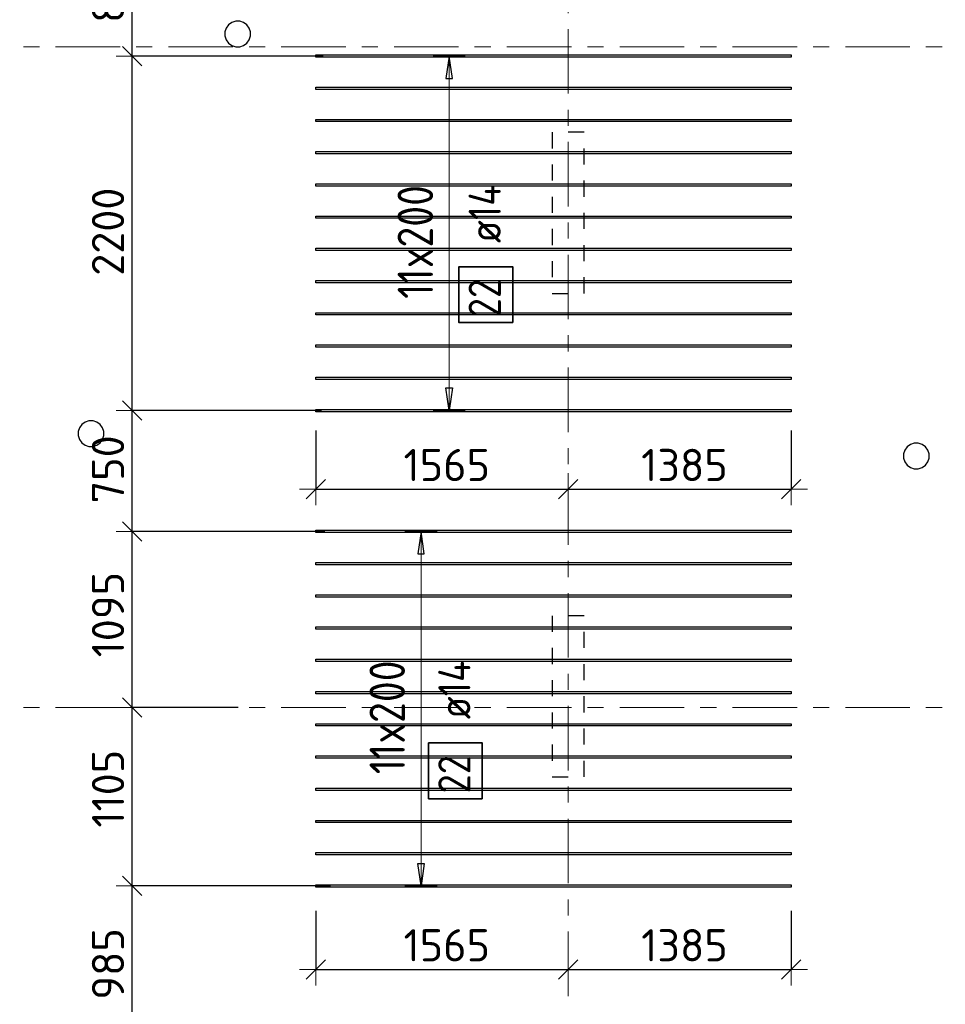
# Model space of a CAD drawing. Header units: metres. Extents: x -38 to 98, y -15 to 21.
# Tile 16 of 147: x 16.05 to 21.79, y 1.46 to 7.57. Entities that reach past the tile are written whole.
import ezdxf

# ---------------------------------------------------------------- set-up
doc = ezdxf.new("R2010")
doc.units = ezdxf.units.M
doc.header["$PDMODE"] = 65
for name, pattern in [('______11', [0.5, 0.4, -0.05, 0, -0.05]), ('______2', [0.0405, 0.03, -0.0105]), ('______5', [1.1, 0.8, -0.1, 0.1, -0.1])]:
    doc.linetypes.add(name, pattern=pattern)
for name, color, linetype, lineweight in [('XR$1$Осевая линия (1)', 7, '______5', 13), ('XR$4$Перекрытие (1)', 7, 'Continuous', 35), ('XR$4$Размерная линия (1)', 7, 'Continuous', 13)]:
    doc.layers.add(name, color=color, linetype=linetype, lineweight=lineweight)
doc.layers.add('XR$4$Арм.стержн.Доп. Арм верхн.зоны Х', color=7, linetype='Continuous', lineweight=35, true_color=0x8c8cff)
doc.layers.add('XR$6$Стена_ бетон несущ.', color=7, linetype='Continuous', lineweight=70, true_color=0xb4b496)
doc.styles.add('ISOCPEUR', font='txt')
doc.dimstyles.new('DIMSTYLE_3', dxfattribs={"dimtxt": 0.2, "dimasz": 0.2, "dimexe": 0, "dimexo": 0, "dimgap": 0.1, "dimtad": 2, "dimdec": 0, "dimlfac": 1000, "dimrnd": 5, "dimzin": 12, "dimdsep": 46, "dimtxsty": 'ISOCPEUR', "dimblk1": 'ALL_ML_STRICH', "dimblk2": 'ALL_ML_STRICH', "dimsah": 1, "dimcen": 0, "dimclrd": 7, "dimclre": 256, "dimclrt": 7, "dimadec": 0, "dimazin": 0, "dimtfac": 1, "dimtdec": 0, "dimtix": 1, "dimtmove": 2, "dimatfit": 3, "dimfxl": 0, "dimtzin": 0, "dimlwd": 0, "dimlwe": -3, "dimarcsym": 0})

# ---------------------------------------------------------------- blocks, each defined once
blk = doc.blocks.new('ALL_ML_STRICH')
at = {"color": 0, "linetype": 'ByBlock', "lineweight": -2}
for p, q in [((0, -0.5), (0, 0.5)), ((-1, 0), (0.5, 0)), ((-0.3, -0.3), (0.3, 0.3))]:
    blk.add_line(p, q, dxfattribs=at)
blk = doc.blocks.new('*D516')
at = {"layer": 'DEFPOINTS', "color": 7, "linetype": 'Continuous', "lineweight": 13, "transparency": 33554687}
for p in [(17.8841, 2.1389), (19.45, 1.9411), (17.8841, 1.6751)]:
    blk.add_point(p, dxfattribs=at)
at = {"layer": 'XR$4$Размерная линия (1)', "color": 9, "linetype": 'Continuous', "lineweight": -2, "true_color": 0xc7c7c7, "transparency": 33554687}
for p, q in [((17.8841, 2.0389), (17.8841, 1.6751)), ((19.45, 1.6751), (19.45, 1.6751))]:
    blk.add_line(p, q, dxfattribs=at)
at = {"layer": 'XR$4$Размерная линия (1)', "color": 7, "linetype": 'Continuous', "lineweight": -2, "transparency": 33554687}
blk.add_line((17.8841, 1.6751), (19.45, 1.6751), dxfattribs=at)
at = {"layer": 'XR$4$Размерная линия (1)', "color": 7, "linetype": 'Continuous', "lineweight": 13, "transparency": 33554687, "xscale": 0.2, "yscale": 0.2, "zscale": 0.2, "rotation": 180}
blk.add_blockref('ALL_ML_STRICH', (17.8841, 1.6751), dxfattribs=at)
at = {"layer": 'XR$4$Размерная линия (1)', "color": 7, "linetype": 'Continuous', "lineweight": 13, "transparency": 33554687, "xscale": 0.2, "yscale": 0.2, "zscale": 0.2}
blk.add_blockref('ALL_ML_STRICH', (19.45, 1.6751), dxfattribs=at)
at = {"layer": 'XR$4$Размерная линия (1)', "color": 7, "linetype": 'Continuous', "lineweight": 13, "transparency": 33554687, "insert": (18.697, 1.8251), "char_height": 0.2, "width": 0.8, "attachment_point": 5, "style": 'ISOCPEUR'}
blk.add_mtext('\\A1;{1565}', dxfattribs=at)
blk = doc.blocks.new('*D517')
at = {"layer": 'DEFPOINTS', "color": 7, "linetype": 'Continuous', "lineweight": 13, "transparency": 33554687}
for p in [(20.8341, 2.1389), (19.45, 1.9411), (19.45, 1.6751)]:
    blk.add_point(p, dxfattribs=at)
at = {"layer": 'XR$4$Размерная линия (1)', "color": 9, "linetype": 'Continuous', "lineweight": -2, "true_color": 0xc7c7c7, "transparency": 33554687}
for p, q in [((20.8341, 2.0389), (20.8341, 1.6751)), ((19.45, 1.6751), (19.45, 1.6751))]:
    blk.add_line(p, q, dxfattribs=at)
at = {"layer": 'XR$4$Размерная линия (1)', "color": 7, "linetype": 'Continuous', "lineweight": -2, "transparency": 33554687}
blk.add_line((19.45, 1.6751), (20.8341, 1.6751), dxfattribs=at)
at = {"layer": 'XR$4$Размерная линия (1)', "color": 7, "linetype": 'Continuous', "lineweight": 13, "transparency": 33554687, "xscale": 0.2, "yscale": 0.2, "zscale": 0.2, "rotation": 180}
blk.add_blockref('ALL_ML_STRICH', (19.45, 1.6751), dxfattribs=at)
at = {"layer": 'XR$4$Размерная линия (1)', "color": 7, "linetype": 'Continuous', "lineweight": 13, "transparency": 33554687, "xscale": 0.2, "yscale": 0.2, "zscale": 0.2}
blk.add_blockref('ALL_ML_STRICH', (20.8341, 1.6751), dxfattribs=at)
at = {"layer": 'XR$4$Размерная линия (1)', "color": 7, "linetype": 'Continuous', "lineweight": 13, "transparency": 33554687, "insert": (20.172, 1.8251), "char_height": 0.2, "width": 0.8, "attachment_point": 5, "style": 'ISOCPEUR'}
blk.add_mtext('\\A1;{1385}', dxfattribs=at)
blk = doc.blocks.new('*D518')
at = {"layer": 'DEFPOINTS', "color": 7, "linetype": 'Continuous', "lineweight": 13, "transparency": 33554687}
for p in [(17.8841, 5.1189), (19.45, 4.9211), (17.8841, 4.6551)]:
    blk.add_point(p, dxfattribs=at)
at = {"layer": 'XR$4$Размерная линия (1)', "color": 9, "linetype": 'Continuous', "lineweight": -2, "true_color": 0xc7c7c7, "transparency": 33554687}
for p, q in [((17.8841, 5.0189), (17.8841, 4.6551)), ((19.45, 4.6551), (19.45, 4.6551))]:
    blk.add_line(p, q, dxfattribs=at)
at = {"layer": 'XR$4$Размерная линия (1)', "color": 7, "linetype": 'Continuous', "lineweight": -2, "transparency": 33554687}
blk.add_line((17.8841, 4.6551), (19.45, 4.6551), dxfattribs=at)
at = {"layer": 'XR$4$Размерная линия (1)', "color": 7, "linetype": 'Continuous', "lineweight": 13, "transparency": 33554687, "xscale": 0.2, "yscale": 0.2, "zscale": 0.2, "rotation": 180}
blk.add_blockref('ALL_ML_STRICH', (17.8841, 4.6551), dxfattribs=at)
at = {"layer": 'XR$4$Размерная линия (1)', "color": 7, "linetype": 'Continuous', "lineweight": 13, "transparency": 33554687, "xscale": 0.2, "yscale": 0.2, "zscale": 0.2}
blk.add_blockref('ALL_ML_STRICH', (19.45, 4.6551), dxfattribs=at)
at = {"layer": 'XR$4$Размерная линия (1)', "color": 7, "linetype": 'Continuous', "lineweight": 13, "transparency": 33554687, "insert": (18.697, 4.8051), "char_height": 0.2, "width": 0.8, "attachment_point": 5, "style": 'ISOCPEUR'}
blk.add_mtext('\\A1;{1565}', dxfattribs=at)
blk = doc.blocks.new('*D519')
at = {"layer": 'DEFPOINTS', "color": 7, "linetype": 'Continuous', "lineweight": 13, "transparency": 33554687}
for p in [(20.8341, 5.1189), (19.45, 4.9211), (19.45, 4.6551)]:
    blk.add_point(p, dxfattribs=at)
at = {"layer": 'XR$4$Размерная линия (1)', "color": 9, "linetype": 'Continuous', "lineweight": -2, "true_color": 0xc7c7c7, "transparency": 33554687}
for p, q in [((20.8341, 5.0189), (20.8341, 4.6551)), ((19.45, 4.6551), (19.45, 4.6551))]:
    blk.add_line(p, q, dxfattribs=at)
at = {"layer": 'XR$4$Размерная линия (1)', "color": 7, "linetype": 'Continuous', "lineweight": -2, "transparency": 33554687}
blk.add_line((19.45, 4.6551), (20.8341, 4.6551), dxfattribs=at)
at = {"layer": 'XR$4$Размерная линия (1)', "color": 7, "linetype": 'Continuous', "lineweight": 13, "transparency": 33554687, "xscale": 0.2, "yscale": 0.2, "zscale": 0.2, "rotation": 180}
blk.add_blockref('ALL_ML_STRICH', (19.45, 4.6551), dxfattribs=at)
at = {"layer": 'XR$4$Размерная линия (1)', "color": 7, "linetype": 'Continuous', "lineweight": 13, "transparency": 33554687, "xscale": 0.2, "yscale": 0.2, "zscale": 0.2}
blk.add_blockref('ALL_ML_STRICH', (20.8341, 4.6551), dxfattribs=at)
at = {"layer": 'XR$4$Размерная линия (1)', "color": 7, "linetype": 'Continuous', "lineweight": 13, "transparency": 33554687, "insert": (20.172, 4.8051), "char_height": 0.2, "width": 0.8, "attachment_point": 5, "style": 'ISOCPEUR'}
blk.add_mtext('\\A1;{1385}', dxfattribs=at)
blk = doc.blocks.new('*D598')
at = {"layer": 'DEFPOINTS', "color": 7, "linetype": 'Continuous', "lineweight": 13, "transparency": 33554687}
for p in [(17.9953, 2.1931), (16.7454, 1.2057), (17.954, 1.2057)]:
    blk.add_point(p, dxfattribs=at)
at = {"layer": 'XR$4$Размерная линия (1)', "color": 9, "linetype": 'Continuous', "lineweight": -2, "true_color": 0xc7c7c7, "transparency": 33554687}
for p, q in [((17.9753, 2.1931), (16.7454, 2.1931)), ((17.934, 1.2057), (16.7454, 1.2057))]:
    blk.add_line(p, q, dxfattribs=at)
at = {"layer": 'XR$4$Размерная линия (1)', "color": 7, "linetype": 'Continuous', "lineweight": -2, "transparency": 33554687}
blk.add_line((16.7454, 1.2057), (16.7454, 2.1931), dxfattribs=at)
at = {"layer": 'XR$4$Размерная линия (1)', "color": 7, "linetype": 'Continuous', "lineweight": 13, "transparency": 33554687, "xscale": 0.2, "yscale": 0.2, "zscale": 0.2}
for p, rotation in [((16.7454, 2.1931), 90), ((16.7454, 1.2057), 270)]:
    blk.add_blockref('ALL_ML_STRICH', p, dxfattribs=dict(at, rotation=rotation))
at = {"layer": 'XR$4$Размерная линия (1)', "color": 7, "linetype": 'Continuous', "lineweight": 13, "transparency": 33554687, "insert": (16.5954, 1.7094), "char_height": 0.2, "width": 0.6, "attachment_point": 5, "rotation": 90, "style": 'ISOCPEUR'}
blk.add_mtext('\\A1;{985}', dxfattribs=at)
blk = doc.blocks.new('*D599')
at = {"layer": 'DEFPOINTS', "color": 7, "linetype": 'Continuous', "lineweight": 13, "transparency": 33554687}
for p in [(17.4237, 3.3), (16.7454, 2.1931), (17.9953, 2.1931)]:
    blk.add_point(p, dxfattribs=at)
at = {"layer": 'XR$4$Размерная линия (1)', "color": 9, "linetype": 'Continuous', "lineweight": -2, "true_color": 0xc7c7c7, "transparency": 33554687}
for p, q in [((17.4037, 3.3), (16.7454, 3.3)), ((17.9753, 2.1931), (16.7454, 2.1931))]:
    blk.add_line(p, q, dxfattribs=at)
at = {"layer": 'XR$4$Размерная линия (1)', "color": 7, "linetype": 'Continuous', "lineweight": -2, "transparency": 33554687}
blk.add_line((16.7454, 2.1931), (16.7454, 3.3), dxfattribs=at)
at = {"layer": 'XR$4$Размерная линия (1)', "color": 7, "linetype": 'Continuous', "lineweight": 13, "transparency": 33554687, "xscale": 0.2, "yscale": 0.2, "zscale": 0.2}
for p, rotation in [((16.7454, 3.3), 90), ((16.7454, 2.1931), 270)]:
    blk.add_blockref('ALL_ML_STRICH', p, dxfattribs=dict(at, rotation=rotation))
at = {"layer": 'XR$4$Размерная линия (1)', "color": 7, "linetype": 'Continuous', "lineweight": 13, "transparency": 33554687, "insert": (16.5954, 2.7966), "char_height": 0.2, "width": 0.8, "attachment_point": 5, "rotation": 90, "style": 'ISOCPEUR'}
blk.add_mtext('\\A1;{1105}', dxfattribs=at)
blk = doc.blocks.new('*D600')
at = {"layer": 'DEFPOINTS', "color": 7, "linetype": 'Continuous', "lineweight": 13, "transparency": 33554687}
for p in [(17.9609, 4.3931), (16.7454, 3.3), (17.4237, 3.3)]:
    blk.add_point(p, dxfattribs=at)
at = {"layer": 'XR$4$Размерная линия (1)', "color": 9, "linetype": 'Continuous', "lineweight": -2, "true_color": 0xc7c7c7, "transparency": 33554687}
for p, q in [((17.9409, 4.3931), (16.7454, 4.3931)), ((17.4037, 3.3), (16.7454, 3.3))]:
    blk.add_line(p, q, dxfattribs=at)
at = {"layer": 'XR$4$Размерная линия (1)', "color": 7, "linetype": 'Continuous', "lineweight": -2, "transparency": 33554687}
blk.add_line((16.7454, 3.3), (16.7454, 4.3931), dxfattribs=at)
at = {"layer": 'XR$4$Размерная линия (1)', "color": 7, "linetype": 'Continuous', "lineweight": 13, "transparency": 33554687, "xscale": 0.2, "yscale": 0.2, "zscale": 0.2}
for p, rotation in [((16.7454, 4.3931), 90), ((16.7454, 3.3), 270)]:
    blk.add_blockref('ALL_ML_STRICH', p, dxfattribs=dict(at, rotation=rotation))
at = {"layer": 'XR$4$Размерная линия (1)', "color": 7, "linetype": 'Continuous', "lineweight": 13, "transparency": 33554687, "insert": (16.5954, 3.8766), "char_height": 0.2, "width": 0.8, "attachment_point": 5, "rotation": 90, "style": 'ISOCPEUR'}
blk.add_mtext('\\A1;{1095}', dxfattribs=at)
blk = doc.blocks.new('*D601')
at = {"layer": 'DEFPOINTS', "color": 7, "linetype": 'Continuous', "lineweight": 13, "transparency": 33554687}
for p in [(17.9404, 5.1431), (16.7454, 4.3931), (17.9609, 4.3931)]:
    blk.add_point(p, dxfattribs=at)
at = {"layer": 'XR$4$Размерная линия (1)', "color": 9, "linetype": 'Continuous', "lineweight": -2, "true_color": 0xc7c7c7, "transparency": 33554687}
for p, q in [((17.9204, 5.1431), (16.7454, 5.1431)), ((17.9409, 4.3931), (16.7454, 4.3931))]:
    blk.add_line(p, q, dxfattribs=at)
at = {"layer": 'XR$4$Размерная линия (1)', "color": 7, "linetype": 'Continuous', "lineweight": -2, "transparency": 33554687}
blk.add_line((16.7454, 4.3931), (16.7454, 5.1431), dxfattribs=at)
at = {"layer": 'XR$4$Размерная линия (1)', "color": 7, "linetype": 'Continuous', "lineweight": 13, "transparency": 33554687, "xscale": 0.2, "yscale": 0.2, "zscale": 0.2}
for p, rotation in [((16.7454, 5.1431), 90), ((16.7454, 4.3931), 270)]:
    blk.add_blockref('ALL_ML_STRICH', p, dxfattribs=dict(at, rotation=rotation))
at = {"layer": 'XR$4$Размерная линия (1)', "color": 7, "linetype": 'Continuous', "lineweight": 13, "transparency": 33554687, "insert": (16.5954, 4.7781), "char_height": 0.2, "width": 0.6, "attachment_point": 5, "rotation": 90, "style": 'ISOCPEUR'}
blk.add_mtext('\\A1;{750}', dxfattribs=at)
blk = doc.blocks.new('*D602')
at = {"layer": 'DEFPOINTS', "color": 7, "linetype": 'Continuous', "lineweight": 13, "transparency": 33554687}
for p in [(17.9505, 7.3431), (16.7454, 5.1431), (17.9404, 5.1431)]:
    blk.add_point(p, dxfattribs=at)
at = {"layer": 'XR$4$Размерная линия (1)', "color": 9, "linetype": 'Continuous', "lineweight": -2, "true_color": 0xc7c7c7, "transparency": 33554687}
for p, q in [((17.9305, 7.3431), (16.7454, 7.3431)), ((17.9204, 5.1431), (16.7454, 5.1431))]:
    blk.add_line(p, q, dxfattribs=at)
at = {"layer": 'XR$4$Размерная линия (1)', "color": 7, "linetype": 'Continuous', "lineweight": -2, "transparency": 33554687}
blk.add_line((16.7454, 5.1431), (16.7454, 7.3431), dxfattribs=at)
at = {"layer": 'XR$4$Размерная линия (1)', "color": 7, "linetype": 'Continuous', "lineweight": 13, "transparency": 33554687, "xscale": 0.2, "yscale": 0.2, "zscale": 0.2}
for p, rotation in [((16.7454, 7.3431), 90), ((16.7454, 5.1431), 270)]:
    blk.add_blockref('ALL_ML_STRICH', p, dxfattribs=dict(at, rotation=rotation))
at = {"layer": 'XR$4$Размерная линия (1)', "color": 7, "linetype": 'Continuous', "lineweight": 13, "transparency": 33554687, "insert": (16.5954, 6.2531), "char_height": 0.2, "width": 0.8, "attachment_point": 5, "rotation": 90, "style": 'ISOCPEUR'}
blk.add_mtext('\\A1;{2200}', dxfattribs=at)
blk = doc.blocks.new('*D603')
at = {"layer": 'DEFPOINTS', "color": 7, "linetype": 'Continuous', "lineweight": 13, "transparency": 33554687}
for p in [(17.0298, 8.1669), (16.7454, 7.3431), (17.9505, 7.3431)]:
    blk.add_point(p, dxfattribs=at)
at = {"layer": 'XR$4$Размерная линия (1)', "color": 9, "linetype": 'Continuous', "lineweight": -2, "true_color": 0xc7c7c7, "transparency": 33554687}
for p, q in [((17.0098, 8.1669), (16.7454, 8.1669)), ((17.9305, 7.3431), (16.7454, 7.3431))]:
    blk.add_line(p, q, dxfattribs=at)
at = {"layer": 'XR$4$Размерная линия (1)', "color": 7, "linetype": 'Continuous', "lineweight": -2, "transparency": 33554687}
blk.add_line((16.7454, 7.3431), (16.7454, 8.1669), dxfattribs=at)
at = {"layer": 'XR$4$Размерная линия (1)', "color": 7, "linetype": 'Continuous', "lineweight": 13, "transparency": 33554687, "xscale": 0.2, "yscale": 0.2, "zscale": 0.2}
for p, rotation in [((16.7454, 8.1669), 90), ((16.7454, 7.3431), 270)]:
    blk.add_blockref('ALL_ML_STRICH', p, dxfattribs=dict(at, rotation=rotation))
at = {"layer": 'XR$4$Размерная линия (1)', "color": 7, "linetype": 'Continuous', "lineweight": 13, "transparency": 33554687, "insert": (16.5954, 7.765), "char_height": 0.2, "width": 0.6, "attachment_point": 5, "rotation": 90, "style": 'ISOCPEUR'}
blk.add_mtext('\\A1;{825}', dxfattribs=at)

msp = doc.modelspace()

# ---------------------------------------------------------------- linework, layer by layer
at = {"layer": 'XR$1$Осевая линия (1)', "color": 253, "linetype": '______11', "lineweight": 13, "true_color": 0xa0a0a0, "transparency": 33554687}
for p, q in [((19.45, -3.39), (19.45, 8.13)), ((-2.63, 7.4), (62.6, 7.4)), ((-2.63, 3.3), (62.6, 3.3))]:
    msp.add_line(p, q, dxfattribs=at)
at = {"layer": 'XR$4$Арм.стержн.Доп. Арм верхн.зоны Х', "color": 253, "linetype": 'Continuous', "lineweight": -3, "true_color": 0xa0a0a0, "transparency": 33554687}
for p, q in [((18.712, 7.3431), (18.612, 7.3431)), ((18.712, 7.3431), (18.812, 7.3431)), ((18.712, 5.1431), (18.612, 5.1431)), ((18.712, 5.1431), (18.812, 5.1431)), ((18.5375, 4.3931), (18.4375, 4.3931)), ((18.5375, 4.3931), (18.6375, 4.3931)), ((18.5375, 2.1931), (18.4375, 2.1931)), ((18.5375, 2.1931), (18.6375, 2.1931))]:
    msp.add_line(p, q, dxfattribs=at)
at = {"layer": 'XR$4$Арм.стержн.Доп. Арм верхн.зоны Х', "color": 7, "linetype": 'Continuous', "lineweight": 25, "transparency": 33554687}
for p, q in [((18.712, 7.3431), (18.692, 7.2031)), ((18.732, 7.2031), (18.712, 7.3431)), ((18.692, 7.2031), (18.732, 7.2031)), ((18.712, 5.1431), (18.692, 5.2831)), ((18.692, 5.2831), (18.732, 5.2831)), ((18.732, 5.2831), (18.712, 5.1431)), ((18.5375, 4.3931), (18.5175, 4.2531)), ((18.5575, 4.2531), (18.5375, 4.3931)), ((18.5175, 4.2531), (18.5575, 4.2531)), ((18.5375, 2.1931), (18.5175, 2.3331)), ((18.5175, 2.3331), (18.5575, 2.3331)), ((18.5575, 2.3331), (18.5375, 2.1931))]:
    msp.add_line(p, q, dxfattribs=at)
at = {"layer": 'XR$4$Арм.стержн.Доп. Арм верхн.зоны Х', "color": 7, "linetype": 'Continuous', "lineweight": 13, "transparency": 33554687}
for p, q in [((18.712, 7.3431), (18.712, 7.3431)), ((18.712, 5.1431), (18.712, 7.3431)), ((18.712, 5.1431), (18.712, 5.1431)), ((18.5375, 4.3931), (18.5375, 4.3931)), ((18.5375, 2.1931), (18.5375, 4.3931)), ((18.5375, 2.1931), (18.5375, 2.1931))]:
    msp.add_line(p, q, dxfattribs=at)
at = {"layer": 'XR$4$Арм.стержн.Доп. Арм верхн.зоны Х', "color": 7, "linetype": 'Continuous', "lineweight": 25, "transparency": 33554687}
for points in [[(20.8341, 7.3361), (17.8841, 7.3361), (17.8841, 7.3501), (20.8341, 7.3501), (20.8341, 7.3361)], [(20.8341, 7.1361), (17.8841, 7.1361), (17.8841, 7.1501), (20.8341, 7.1501), (20.8341, 7.1361)], [(20.8341, 6.9361), (17.8841, 6.9361), (17.8841, 6.9501), (20.8341, 6.9501), (20.8341, 6.9361)], [(20.8341, 6.7361), (17.8841, 6.7361), (17.8841, 6.7501), (20.8341, 6.7501), (20.8341, 6.7361)], [(20.8341, 6.5361), (17.8841, 6.5361), (17.8841, 6.5501), (20.8341, 6.5501), (20.8341, 6.5361)], [(20.8341, 6.3361), (17.8841, 6.3361), (17.8841, 6.3501), (20.8341, 6.3501), (20.8341, 6.3361)], [(20.8341, 6.1361), (17.8841, 6.1361), (17.8841, 6.1501), (20.8341, 6.1501), (20.8341, 6.1361)], [(20.8341, 5.9361), (17.8841, 5.9361), (17.8841, 5.9501), (20.8341, 5.9501), (20.8341, 5.9361)], [(20.8341, 5.7361), (17.8841, 5.7361), (17.8841, 5.7501), (20.8341, 5.7501), (20.8341, 5.7361)], [(20.8341, 5.5361), (17.8841, 5.5361), (17.8841, 5.5501), (20.8341, 5.5501), (20.8341, 5.5361)], [(20.8341, 5.3361), (17.8841, 5.3361), (17.8841, 5.3501), (20.8341, 5.3501), (20.8341, 5.3361)], [(20.8341, 5.1361), (17.8841, 5.1361), (17.8841, 5.1501), (20.8341, 5.1501), (20.8341, 5.1361)], [(20.8341, 4.3861), (17.8841, 4.3861), (17.8841, 4.4001), (20.8341, 4.4001), (20.8341, 4.3861)], [(20.8341, 4.1861), (17.8841, 4.1861), (17.8841, 4.2001), (20.8341, 4.2001), (20.8341, 4.1861)], [(20.8341, 3.9861), (17.8841, 3.9861), (17.8841, 4.0001), (20.8341, 4.0001), (20.8341, 3.9861)], [(20.8341, 3.7861), (17.8841, 3.7861), (17.8841, 3.8001), (20.8341, 3.8001), (20.8341, 3.7861)], [(20.8341, 3.5861), (17.8841, 3.5861), (17.8841, 3.6001), (20.8341, 3.6001), (20.8341, 3.5861)], [(20.8341, 3.3861), (17.8841, 3.3861), (17.8841, 3.4001), (20.8341, 3.4001), (20.8341, 3.3861)], [(20.8341, 3.1861), (17.8841, 3.1861), (17.8841, 3.2001), (20.8341, 3.2001), (20.8341, 3.1861)], [(20.8341, 2.9861), (17.8841, 2.9861), (17.8841, 3.0001), (20.8341, 3.0001), (20.8341, 2.9861)], [(20.8341, 2.7861), (17.8841, 2.7861), (17.8841, 2.8001), (20.8341, 2.8001), (20.8341, 2.7861)], [(20.8341, 2.5861), (17.8841, 2.5861), (17.8841, 2.6001), (20.8341, 2.6001), (20.8341, 2.5861)], [(20.8341, 2.3861), (17.8841, 2.3861), (17.8841, 2.4001), (20.8341, 2.4001), (20.8341, 2.3861)], [(20.8341, 2.1861), (17.8841, 2.1861), (17.8841, 2.2001), (20.8341, 2.2001), (20.8341, 2.1861)]]:
    msp.add_lwpolyline(points, dxfattribs=at)
at = {"layer": 'XR$4$Арм.стержн.Доп. Арм верхн.зоны Х', "color": 7, "linetype": 'Continuous', "lineweight": 35, "transparency": 33554687}
for points in [[(19.1058, 5.689), (19.1058, 6.0357), (18.7724, 6.0357), (18.7724, 5.689), (19.1058, 5.689)], [(18.9174, 2.7342), (18.9174, 3.0808), (18.5841, 3.0808), (18.5841, 2.7342), (18.9174, 2.7342)]]:
    msp.add_lwpolyline(points, dxfattribs=at)
at = {"layer": 'XR$4$Перекрытие (1)', "color": 7, "linetype": 'Continuous', "lineweight": 25, "transparency": 33554687}
for p, q in [((17.3281, 7.5169), (17.3203, 7.4929)), ((17.343, 7.5373), (17.3281, 7.5169)), ((17.3634, 7.5521), (17.343, 7.5373)), ((17.3874, 7.5599), (17.3634, 7.5521)), ((17.4126, 7.5599), (17.3874, 7.5599)), ((17.4366, 7.5521), (17.4126, 7.5599)), ((17.457, 7.5373), (17.4366, 7.5521)), ((17.4719, 7.5169), (17.457, 7.5373)), ((17.4797, 7.4929), (17.4719, 7.5169)), ((17.3203, 7.4929), (17.3203, 7.4676)), ((17.3203, 7.4676), (17.3281, 7.4436)), ((17.4719, 7.4436), (17.4797, 7.4676)), ((17.4797, 7.4676), (17.4797, 7.4929)), ((17.3281, 7.4436), (17.343, 7.4232)), ((17.343, 7.4232), (17.3634, 7.4084)), ((17.3634, 7.4084), (17.3874, 7.4006)), ((17.3874, 7.4006), (17.4126, 7.4006)), ((17.4126, 7.4006), (17.4366, 7.4084)), ((17.4366, 7.4084), (17.457, 7.4232)), ((17.457, 7.4232), (17.4719, 7.4436)), ((16.4533, 5.072), (16.4329, 5.0572)), ((16.4773, 5.0798), (16.4533, 5.072)), ((16.5026, 5.0798), (16.4773, 5.0798)), ((16.5266, 5.072), (16.5026, 5.0798)), ((16.547, 5.0572), (16.5266, 5.072)), ((16.4181, 5.0368), (16.4103, 5.0128)), ((16.4103, 5.0128), (16.4103, 4.9876)), ((16.4329, 5.0572), (16.4181, 5.0368)), ((16.5618, 5.0368), (16.547, 5.0572)), ((16.5696, 5.0128), (16.5618, 5.0368)), ((16.5696, 4.9876), (16.5696, 5.0128)), ((16.4103, 4.9876), (16.4181, 4.9636)), ((16.4181, 4.9636), (16.4329, 4.9431)), ((16.547, 4.9431), (16.5618, 4.9636)), ((16.5618, 4.9636), (16.5696, 4.9876)), ((16.4329, 4.9431), (16.4533, 4.9283)), ((16.4533, 4.9283), (16.4773, 4.9205)), ((16.4773, 4.9205), (16.5026, 4.9205)), ((16.5026, 4.9205), (16.5266, 4.9283)), ((16.5266, 4.9283), (16.547, 4.9431)), ((21.538, 4.8976), (21.5302, 4.8736)), ((21.5528, 4.918), (21.538, 4.8976)), ((21.5733, 4.9328), (21.5528, 4.918)), ((21.5973, 4.9406), (21.5733, 4.9328)), ((21.6225, 4.9406), (21.5973, 4.9406)), ((21.6465, 4.9328), (21.6225, 4.9406)), ((21.6669, 4.918), (21.6465, 4.9328)), ((21.6817, 4.8976), (21.6669, 4.918)), ((21.6895, 4.8736), (21.6817, 4.8976)), ((21.5302, 4.8736), (21.5302, 4.8483)), ((21.5302, 4.8483), (21.538, 4.8243)), ((21.6817, 4.8243), (21.6895, 4.8483)), ((21.6895, 4.8483), (21.6895, 4.8736)), ((21.538, 4.8243), (21.5528, 4.8039)), ((21.5528, 4.8039), (21.5733, 4.7891)), ((21.5733, 4.7891), (21.5973, 4.7813)), ((21.5973, 4.7813), (21.6225, 4.7813)), ((21.6225, 4.7813), (21.6465, 4.7891)), ((21.6465, 4.7891), (21.6669, 4.8039)), ((21.6669, 4.8039), (21.6817, 4.8243))]:
    msp.add_line(p, q, dxfattribs=at)
at = {"layer": 'XR$6$Стена_ бетон несущ.', "color": 253, "linetype": '______2', "lineweight": -3, "true_color": 0xa0a0a0, "transparency": 33554687}
for p, q in [((19.35, 6.87), (19.35, 5.87)), ((19.55, 6.87), (19.35, 6.87)), ((19.55, 5.87), (19.55, 6.87)), ((19.35, 5.87), (19.55, 5.87)), ((19.35, 3.87), (19.35, 2.87)), ((19.55, 3.87), (19.35, 3.87)), ((19.55, 2.87), (19.55, 3.87)), ((19.35, 2.87), (19.55, 2.87))]:
    msp.add_line(p, q, dxfattribs=at)

# ---------------------------------------------------------------- texts
at = {"layer": 'XR$4$Арм.стержн.Доп. Арм верхн.зоны Х', "color": 7, "linetype": 'Continuous', "lineweight": 13, "transparency": 33554687, "char_height": 0.22, "width": 0.930455, "attachment_point": 7, "rotation": 90, "style": 'ISOCPEUR'}
for insert in [(18.612, 5.8361), (18.4375, 2.8861)]:
    msp.add_mtext('\\W0.86;11x200', dxfattribs=dict(at, insert=insert))
at = {"layer": 'XR$4$Арм.стержн.Доп. Арм верхн.зоны Х', "color": 7, "linetype": 'Continuous', "lineweight": 25, "transparency": 33554687, "char_height": 0.2, "attachment_point": 7, "rotation": 90, "style": 'ISOCPEUR'}
for s, insert, width in [('\\W0.89; ø14 ', (19.0324, 6.069), 0.769432), ('\\W0.87;22', (19.0324, 5.7223), 0.367208), ('\\W0.89; ø14 ', (18.8441, 3.1142), 0.769432), ('\\W0.87;22', (18.8441, 2.7675), 0.367208)]:
    msp.add_mtext(s, dxfattribs=dict(at, insert=insert, width=width))

# ---------------------------------------------------------------- dimensions: what is measured, and where the dimension line sits
at = {"layer": 'XR$4$Размерная линия (1)', "color": 7, "linetype": 'Continuous', "lineweight": 13, "transparency": 33554687}
for base, p1, p2, picture, middle in [((16.7454, 8.1669), (17.9305, 7.3431), (17.0098, 8.1669), '*D603', (16.5954, 7.765)), ((16.7454, 7.3431), (17.9204, 5.1431), (17.9305, 7.3431), '*D602', (16.5954, 6.2531)), ((16.7454, 5.1431), (17.9409, 4.3931), (17.9204, 5.1431), '*D601', (16.5954, 4.7781)), ((16.7454, 4.3931), (17.4037, 3.3), (17.9409, 4.3931), '*D600', (16.5954, 3.8766)), ((16.7454, 3.3), (17.9753, 2.1931), (17.4037, 3.3), '*D599', (16.5954, 2.7966)), ((16.7454, 2.1931), (17.934, 1.2057), (17.9753, 2.1931), '*D598', (16.5954, 1.7094))]:
    dim = msp.add_linear_dim(base=base, p1=p1, p2=p2, angle=90, dimstyle='DIMSTYLE_3', override={"dimpost": '<>', "dimclrd": 7, "dimclre": 9, "dimclrt": 7, "dimlwd": 0, "dimlwe": 65533}, dxfattribs=at)
    dim.commit()
    dim.dimension.update_dxf_attribs({"geometry": picture, "text_midpoint": middle, "dimtype": 160})
for base, p1, p2, picture, middle in [((19.45, 4.6551), (17.8841, 5.0189), (19.45, 4.6551), '*D518', (18.697, 4.8051)), ((20.8341, 4.6551), (19.45, 4.6551), (20.8341, 5.0189), '*D519', (20.172, 4.8051)), ((19.45, 1.6751), (17.8841, 2.0389), (19.45, 1.6751), '*D516', (18.697, 1.8251)), ((20.8341, 1.6751), (19.45, 1.6751), (20.8341, 2.0389), '*D517', (20.172, 1.8251))]:
    dim = msp.add_linear_dim(base=base, p1=p1, p2=p2, dimstyle='DIMSTYLE_3', override={"dimpost": '<>', "dimclrd": 7, "dimclre": 9, "dimclrt": 7, "dimlwd": 0, "dimlwe": 65533}, dxfattribs=at)
    dim.commit()
    dim.dimension.update_dxf_attribs({"geometry": picture, "text_midpoint": middle, "dimtype": 160})

doc.saveas('drawing.dxf')
